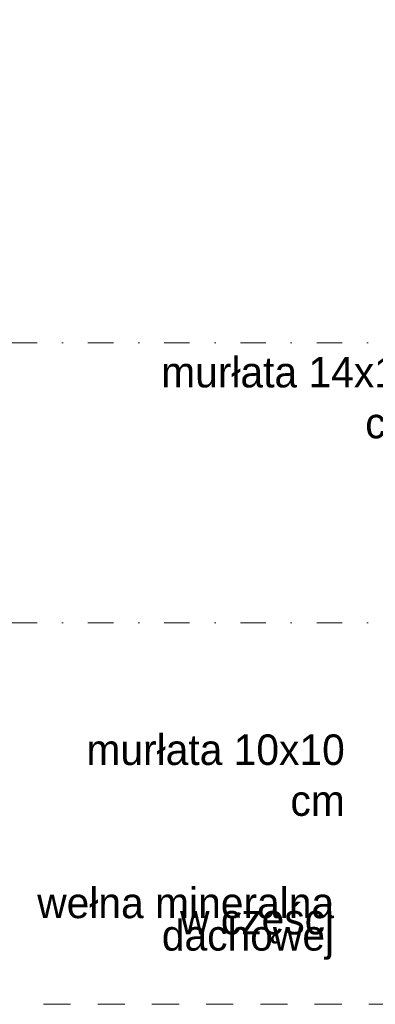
# Model space of a CAD drawing. Extents: x -613240 to -325500, y -25863 to 152403.
# Tile 131 of 254: x -335880 to -333781, y -7420 to -1615. Entities that reach past the tile are written whole.
import ezdxf

# ---------------------------------------------------------------- set-up
doc = ezdxf.new("R2010")
doc.units = 0
doc.header["$MEASUREMENT"] = 0
doc.linetypes.add('Dot & Dashed', pattern=[450, 150, -150, 0, -150])
doc.linetypes.add('Przerywana', pattern=[320, 160, -160])
doc.layers.add('INWENT KONST. DREWNIANA_Nr_Pióra__21', color=7, linetype='Continuous', lineweight=9)
doc.layers.add('INWENT OPISY_Nr_Pióra__21', color=7, linetype='Continuous', lineweight=9)
doc.styles.add('GENERATED_STYLE_4', font='txt')
doc.dimstyles.new('GENERATED_STYLE__8', dxfattribs={"dimtxt": 0.18, "dimasz": 182.4, "dimexe": 0.18, "dimexo": 0.0625, "dimgap": 0.09, "dimtad": 0, "dimtih": 1, "dimtoh": 1, "dimdec": 4, "dimzin": 0, "dimdsep": 46, "dimcen": 0.09, "dimadec": 0, "dimazin": 0, "dimtfac": 1, "dimtdec": 4, "dimtmove": 0, "dimatfit": 3, "dimldrblk": 'ARROWHEAD_5', "dimfxl": 0, "dimtolj": 1, "dimtzin": 0, "dimarcsym": 0})

# ---------------------------------------------------------------- blocks, each defined once
blk = doc.blocks.new('ARROWHEAD_5')
at = {"color": 0, "linetype": 'Continuous', "lineweight": 0}
blk.add_line((0, 0), (-1, 0), dxfattribs=at)
blk.add_solid([(-1, 0.2679), (0, 0), (-1, -0.2679), (-1, 0.2679)], dxfattribs=at)

msp = doc.modelspace()

# ---------------------------------------------------------------- linework, layer by layer
at = {"layer": 'INWENT KONST. DREWNIANA_Nr_Pióra__21', "linetype": 'Dot & Dashed'}
for p, q in [((-331726.3, -3519.6), (-342105.5, -3519.6)), ((-331726.3, -5169.6), (-342105.5, -5169.6))]:
    msp.add_line(p, q, dxfattribs=at)
at = {"layer": 'INWENT OPISY_Nr_Pióra__21', "linetype": 'Przerywana'}
msp.add_line((-335739.2, -7419.6), (-327853.7, -7419.6), dxfattribs=at)

# ---------------------------------------------------------------- texts
at = {"layer": 'INWENT OPISY_Nr_Pióra__21', "linetype": 'Continuous', "char_height": 180, "width": 1650.08, "attachment_point": 6, "style": 'GENERATED_STYLE_4'}
for s, insert in [('{murłata 14x14 cm}', (-333519.4, -3843.7)), ('{murłata 10x10 cm}', (-333960.9, -6069.8))]:
    msp.add_mtext(s, dxfattribs=dict(at, insert=insert))
at = {"layer": 'INWENT OPISY_Nr_Pióra__21', "linetype": 'Continuous', "insert": (-334023.9, -6944.5), "char_height": 180, "width": 1724.62, "attachment_point": 6, "line_spacing_factor": 0.318648, "style": 'GENERATED_STYLE_4'}
msp.add_mtext('{wełna mineralna \\Pw części dachowej}', dxfattribs=at)

# ---------------------------------------------------------------- leaders
at = {"layer": 'INWENT OPISY_Nr_Pióra__21', "linetype": 'Continuous', "annotation_type": 0, "has_hookline": 1, "hookline_direction": 1}
for points, text_width in [([(-332326.7, -2009.3), (-332862.9, -1094.7), (-333035.4, -1094.7)], 1945.7), ([(-332438, -3214.1), (-332928, -3843.5), (-333134.5, -3843.5)], 1337.1), ([(-332331.3, -6069.6), (-333576, -6069.6)], 1337.1), ([(-332646.3, -6457.7), (-333297.6, -6918.8), (-333470.1, -6918.8)], 1242.9)]:
    msp.add_leader(points, dimstyle='GENERATED_STYLE__8', dxfattribs=dict(at, text_width=text_width))

doc.saveas('drawing.dxf')
